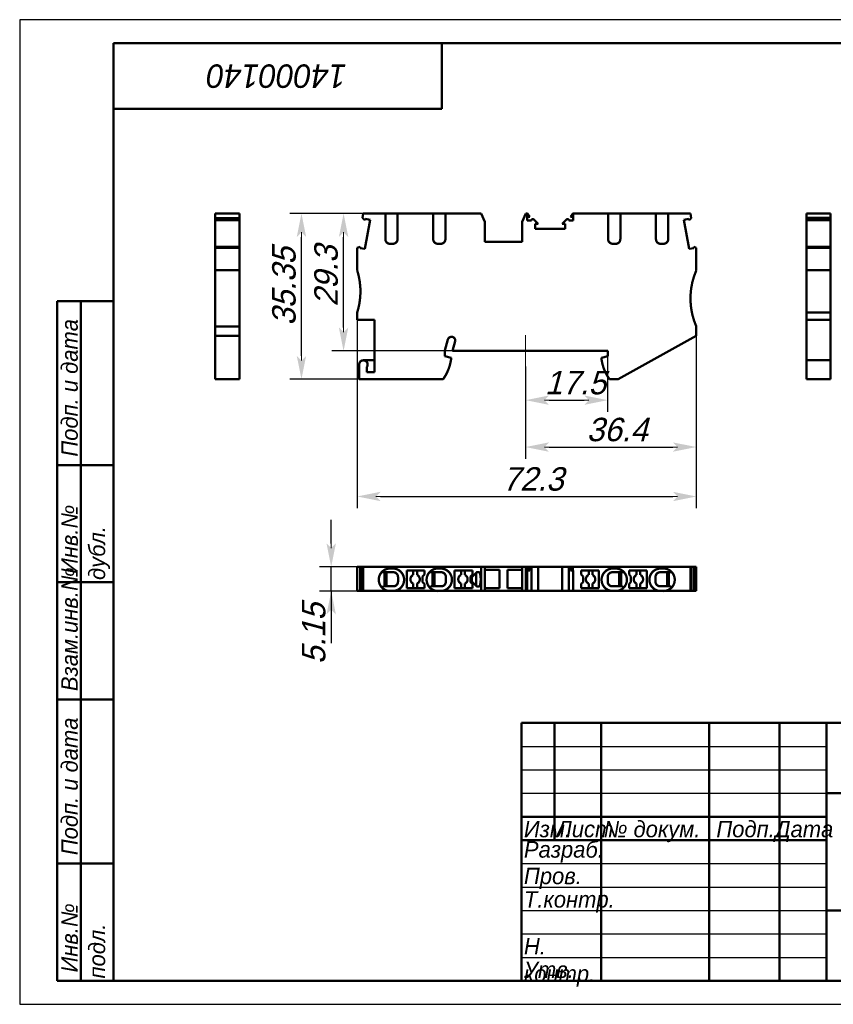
# Model space of a CAD drawing. Header units: millimetres. Extents: x 0 to 297, y 0 to 210.
# Tile 1 of 2: x 0 to 173, y 0 to 210. Entities that reach past the tile are written whole.
import ezdxf

# ---------------------------------------------------------------- set-up
doc = ezdxf.new("R2010")
doc.units = ezdxf.units.MM
doc.styles.add('TextStyle_1', font='T-FLEX Type A.TTF', dxfattribs={"oblique": 15, "height": 5})
doc.dimstyles.new('DIM_ST_1', dxfattribs={"dimtxt": 5, "dimasz": 5, "dimexe": 2.5, "dimexo": 0, "dimtad": 1, "dimrnd": 0.01, "dimdsep": 46, "dimtxsty": 'TextStyle_1', "dimblk": 'Arrow_3_C7_Status', "dimcen": 0.09, "dimclrd": 7, "dimclre": 7, "dimclrt": 7, "dimazin": 0, "dimtfac": 1, "dimtdec": 0, "dimtmove": 0, "dimatfit": 0, "dimldrblk": 'NONE', "dimfxl": 1, "dimtvp": 1, "dimtolj": 1, "dimarcsym": 0})
doc.dimstyles.new('DIM_ST_2', dxfattribs={"dimtxt": 5, "dimasz": 5, "dimexe": 2.5, "dimexo": 0, "dimtad": 1, "dimrnd": 0.01, "dimdsep": 46, "dimtxsty": 'TextStyle_1', "dimblk": 'Arrow_3_C7_Status', "dimcen": 0.09, "dimclrd": 7, "dimclre": 7, "dimclrt": 7, "dimazin": 0, "dimtfac": 1, "dimtdec": 0, "dimtmove": 0, "dimatfit": 0, "dimldrblk": 'NONE', "dimfxl": 1, "dimtvp": 1, "dimtolj": 1, "dimarcsym": 0})

# ---------------------------------------------------------------- blocks, each defined once
blk = doc.blocks.new('Arrow_3_C7_Status')
at = {"color": 7, "lineweight": 0, "flags": 128}
blk.add_lwpolyline([(-1, 0), (-0.8, 0)], dxfattribs=at)
at = {"color": 7}
blk.add_solid([(-1, -0.2), (0, 0), (-0.8, 0), (-1, 0.2)], dxfattribs=at)
blk = doc.blocks.new('*D5')
at = {"color": 7, "lineweight": -2}
for p, q in [((71.95, 145.95), (71.95, 105.81)), ((144.25, 142.55), (144.25, 105.81)), ((76.95, 108.31), (139.25, 108.31))]:
    blk.add_line(p, q, dxfattribs=at)
at = {"layer": 'Defpoints', "color": 0}
for p in [(71.95, 145.95), (144.25, 142.55), (144.25, 108.31)]:
    blk.add_point(p, dxfattribs=at)
at = {"color": 7, "lineweight": -2, "xscale": 5, "yscale": 5, "zscale": 5}
for p, rotation in [((71.95, 108.31), 180), ((144.25, 108.31), 360)]:
    blk.add_blockref('Arrow_3_C7_Status', p, dxfattribs=dict(at, rotation=rotation))
blk = doc.blocks.new('_None')
blk = doc.blocks.new('*D6')
at = {"color": 7, "lineweight": -2}
for p, q in [((144.25, 142.55), (144.25, 116.35)), ((107.85, 136.02), (107.85, 116.35)), ((112.85, 118.85), (139.25, 118.85))]:
    blk.add_line(p, q, dxfattribs=at)
at = {"layer": 'Defpoints', "color": 0}
for p in [(144.25, 142.55), (107.85, 136.02), (144.25, 118.85)]:
    blk.add_point(p, dxfattribs=at)
at = {"color": 7, "lineweight": -2, "xscale": 5, "yscale": 5, "zscale": 5}
for p, rotation in [((107.85, 118.85), 180), ((144.25, 118.85), 360)]:
    blk.add_blockref('Arrow_3_C7_Status', p, dxfattribs=dict(at, rotation=rotation))
blk = doc.blocks.new('*D7')
at = {"color": 7, "lineweight": -2}
for p, q in [((80.55, 168.65), (57.57, 168.65)), ((60.07, 138.3), (60.07, 163.65)), ((72.37, 133.3), (57.57, 133.3))]:
    blk.add_line(p, q, dxfattribs=at)
at = {"layer": 'Defpoints', "color": 0}
for p in [(60.07, 168.65), (80.55, 168.65), (72.37, 133.3)]:
    blk.add_point(p, dxfattribs=at)
at = {"color": 7, "lineweight": -2, "xscale": 5, "yscale": 5, "zscale": 5}
for p, rotation in [((60.07, 168.65), 90.00000000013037), ((60.07, 133.3), 270.0000000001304)]:
    blk.add_blockref('Arrow_3_C7_Status', p, dxfattribs=dict(at, rotation=rotation))
blk = doc.blocks.new('*D8')
at = {"color": 7, "lineweight": -2}
for p, q in [((125.35, 139.35), (125.35, 126.35)), ((107.85, 136.02), (107.85, 126.35)), ((112.85, 128.85), (120.35, 128.85))]:
    blk.add_line(p, q, dxfattribs=at)
at = {"layer": 'Defpoints', "color": 0}
for p in [(125.35, 139.35), (107.85, 136.02), (125.35, 128.85)]:
    blk.add_point(p, dxfattribs=at)
at = {"color": 7, "lineweight": -2, "xscale": 5, "yscale": 5, "zscale": 5, "rotation": 180}
blk.add_blockref('Arrow_3_C7_Status', (107.85, 128.85), dxfattribs=at)
at = {"color": 7, "lineweight": -2, "xscale": 5, "yscale": 5, "zscale": 5}
blk.add_blockref('Arrow_3_C7_Status', (125.35, 128.85), dxfattribs=at)
blk = doc.blocks.new('*D9')
at = {"color": 7, "lineweight": -2}
for p, q in [((90.75, 168.65), (66.55, 168.65)), ((69.05, 144.35), (69.05, 163.65)), ((92.24, 139.35), (66.55, 139.35))]:
    blk.add_line(p, q, dxfattribs=at)
at = {"layer": 'Defpoints', "color": 0}
for p in [(69.05, 168.65), (90.75, 168.65), (92.24, 139.35)]:
    blk.add_point(p, dxfattribs=at)
at = {"color": 7, "lineweight": -2, "xscale": 5, "yscale": 5, "zscale": 5}
for p, rotation in [((69.05, 168.65), 90), ((69.05, 139.35), 270)]:
    blk.add_blockref('Arrow_3_C7_Status', p, dxfattribs=dict(at, rotation=rotation))
blk = doc.blocks.new('*D10')
at = {"color": 7, "lineweight": -2}
for p, q in [((66.41, 98.3), (66.41, 103.3)), ((73.22, 93.3), (63.91, 93.3)), ((66.41, 88.15), (66.41, 93.3)), ((73.22, 88.15), (63.91, 88.15)), ((66.41, 88.15), (66.41, 77.01)), ((66.41, 83.15), (66.41, 78.15))]:
    blk.add_line(p, q, dxfattribs=at)
at = {"layer": 'Defpoints', "color": 0}
for p in [(66.41, 93.3), (73.22, 93.3), (73.22, 88.15)]:
    blk.add_point(p, dxfattribs=at)
at = {"color": 7, "lineweight": -2, "xscale": 5, "yscale": 5, "zscale": 5}
for p, rotation in [((66.41, 93.3), 270), ((66.41, 88.15), 90)]:
    blk.add_blockref('Arrow_3_C7_Status', p, dxfattribs=dict(at, rotation=rotation))
blk = doc.blocks.new('_FR1Страница_1')
at = {"color": 7, "lineweight": 25, "flags": 128}
for points in [[(0, 210), (0, 0)], [(297, 210), (0, 210)], [(107, 55), (172, 55)], [(107, 50), (172, 50)], [(107, 45), (172, 45)], [(107, 30), (172, 30)], [(107, 25), (172, 25)], [(107, 20), (172, 20)], [(107, 15), (172, 15)], [(107, 10), (172, 10)], [(0, 0), (297, 0)]]:
    blk.add_lwpolyline(points, dxfattribs=at)
at = {"color": 7, "lineweight": 50, "flags": 128}
for points in [[(20, 5), (20, 205)], [(20, 205), (292, 205)], [(90, 191), (90, 205)], [(20, 191), (90, 191)], [(8, 5), (8, 150)], [(8, 150), (20, 150)], [(13, 150), (13, 5)], [(8, 115), (20, 115)], [(8, 90), (20, 90)], [(20, 65), (8, 65)], [(107, 5), (107, 60)], [(107, 60), (292, 60)], [(114, 60), (114, 35)], [(124, 60), (124, 5)], [(147, 60), (147, 5)], [(162, 60), (162, 5)], [(172, 60), (172, 5)], [(172, 45), (292, 45)], [(107, 40), (172, 40)], [(107, 35), (172, 35)], [(8, 30), (20, 30)], [(172, 20), (292, 20)], [(20, 5), (8, 5)], [(292, 5), (20, 5)]]:
    blk.add_lwpolyline(points, dxfattribs=at)
at = {"color": 7}
for s, insert, char_height, width, attachment_point, rotation in [('\\pl0.5;{\\fT-FLEX Type A|b0|i1;\\l14000140 \\P}', (55, 198), 5, 72.5, 5, 180), ('\\pl0.5;{\\fT-FLEX Type A|b0|i1;\\l Подп. и дата\\P}', (8.875, 115), 3.5, 36.75, 1, 90), ('\\pl0.5;{\\fT-FLEX Type A|b0|i1;\\l\\P}', (16.5, 132.5), 3.5, 36.75, 5, 90), ('\\pl0.5;{\\fT-FLEX Type A|b0|i1;\\l Инв.№ дубл.\\P}', (8.875, 90), 3.5, 26.75, 1, 90), ('\\pl0.5;{\\fT-FLEX Type A|b0|i1;\\l\\P}', (16.5, 102.5), 3.5, 26.75, 5, 90), ('\\pl0.5;{\\fT-FLEX Type A|b0|i1;\\l Взам.инв.№\\P}', (8.875, 65), 3.5, 26.75, 1, 90), ('\\pl0.5;{\\fT-FLEX Type A|b0|i1;\\l\\P}', (16.5, 77.5), 3.5, 26.75, 5, 90), ('\\pl0.5;{\\fT-FLEX Type A|b0|i1;\\l Подп. и дата\\P}', (8.875, 30), 3.5, 36.75, 1, 90), ('\\pl0.5;{\\fT-FLEX Type A|b0|i1;\\l\\P}', (16.5, 47.5), 3.5, 36.75, 5, 90), ('\\pl0.5;{\\fT-FLEX Type A|b0|i1;\\l Инв.№ подл.\\P}', (8.875, 5), 3.5, 26.75, 1, 90), ('\\pl0.5;{\\fT-FLEX Type A|b0|i1;\\l\\H0.857143x;\\P}', (16.5, 17.5), 3.5, 26.75, 5, 90)]:
    blk.add_mtext(s, dxfattribs=dict(at, insert=insert, char_height=char_height, width=width, attachment_point=attachment_point, rotation=rotation))
at = {"color": 7, "char_height": 3.5}
for s, insert, width, attachment_point in [('{\\fT-FLEX Type A|b0|i1;\\l\\P}', (110.5, 59.125), 8.75, 2), ('{\\fT-FLEX Type A|b0|i1;\\l\\P}', (114, 59.125), 11.75, 1), ('{\\fT-FLEX Type A|b0|i1;\\l \\P}', (124, 59.125), 24.75, 1), ('{\\fT-FLEX Type A|b0|i1;\\l\\P}', (162, 59.125), 11.75, 1), ('{\\fT-FLEX Type A|b0|i1;\\l\\fT-FLEX Type A|b0|i0;\\P}', (110.5, 54.125), 8.75, 2), ('{\\fT-FLEX Type A|b0|i1;\\l\\P}', (114, 54.125), 11.75, 1), ('{\\fT-FLEX Type A|b0|i1;\\l \\P}', (124, 54.125), 24.75, 1), ('{\\fT-FLEX Type A|b0|i1;\\l\\P}', (162, 54.125), 11.75, 1), ('{\\fT-FLEX Type A|b0|i1;\\l\\P}', (110.5, 49.125), 8.75, 2), ('{\\fT-FLEX Type A|b0|i1;\\l\\P}', (114, 49.125), 11.75, 1), ('{\\fT-FLEX Type A|b0|i1;\\l \\P}', (124, 49.125), 24.75, 1), ('{\\fT-FLEX Type A|b0|i1;\\l\\P}', (162, 49.125), 11.75, 1), ('{\\fT-FLEX Type A|b0|i1;\\l \\P}', (110.5, 44.125), 8.75, 2), ('{\\fT-FLEX Type A|b0|i1;\\l\\P}', (114, 44.125), 11.75, 1), ('{\\fT-FLEX Type A|b0|i1;\\l \\P}', (124, 44.125), 24.75, 1), ('{\\fT-FLEX Type A|b0|i1;\\l\\P}', (162, 44.125), 11.75, 1), ('\\pl0.5;{\\fT-FLEX Type A|b0|i1;\\lИзм.\\H0.857143x;\\P}', (107, 39.125), 8.75, 1), ('\\pl0.5;{\\fT-FLEX Type A|b0|i1;\\lЛист\\fT-FLEX Type A|b0|i0;\\H0.857143x;\\P}', (114, 39.125), 11.75, 1), ('\\pl0.5;{\\fT-FLEX Type A|b0|i1;\\l№ докум.\\P}', (124, 39.125), 24.75, 1), ('\\pl0.5;{\\fT-FLEX Type A|b0|i1;\\lПодп.\\P}', (154.5, 39.125), 16.75, 2), ('\\pl0.5;{\\fT-FLEX Type A|b0|i1;\\lДата\\fT-FLEX Type A|b0|i0;\\H0.857143x;\\P}', (167, 39.125), 11.75, 2), ('\\pl0.5;{\\fT-FLEX Type A|b0|i1;\\lРазраб.\\P}', (107, 32.5), 18.75, 4), ('\\pl0.5;{\\fT-FLEX Type A|b0|i1;\\l\\P}', (124, 34.125), 24.75, 1), ('\\pl0.5;{\\fT-FLEX Type A|b0|i1;\\l\\H0.857143x;\\P}', (162, 34.125), 11.75, 1), ('\\pl0.5;{\\fT-FLEX Type A|b0|i1;\\lПров.\\P}', (107, 29.125), 18.75, 1), ('\\pl0.5;{\\fT-FLEX Type A|b0|i1;\\l\\P}', (124, 29.125), 24.75, 1), ('\\pl0.5;{\\fT-FLEX Type A|b0|i1;\\l\\P}', (162, 29.125), 11.75, 1), ('\\pl0.5;{\\fT-FLEX Type A|b0|i1;\\lТ.контр.\\P}', (107, 24.125), 18.75, 1), ('\\pl0.5;{\\fT-FLEX Type A|b0|i1;\\l\\P}', (124, 24.125), 24.75, 1), ('\\pl0.5;{\\fT-FLEX Type A|b0|i1;\\l\\H0.857143x;\\P}', (162, 24.125), 11.75, 1), ('\\pl0.5;{\\fT-FLEX Type A|b0|i1;\\l\\P}', (107, 19.125), 18.75, 1), ('\\pl0.5;{\\fT-FLEX Type A|b0|i1;\\l\\P}', (124, 19.125), 24.75, 1), ('\\pl0.5;{\\fT-FLEX Type A|b0|i1;\\l\\P}', (162, 19.125), 11.75, 1), ('\\pl0.5;{\\fT-FLEX Type A|b0|i1;\\lН. контр.\\P}', (107, 14.125), 18.75, 1), ('\\pl0.5;{\\fT-FLEX Type A|b0|i1;\\l\\P}', (124, 14.125), 24.75, 1), ('\\pl0.5;{\\fT-FLEX Type A|b0|i1;\\l\\H0.857143x;\\P}', (162, 14.125), 11.75, 1), ('\\pl0.5;{\\fT-FLEX Type A|b0|i1;\\lУтв.\\P}', (107, 9.125), 18.75, 1), ('\\pl0.5;{\\fT-FLEX Type A|b0|i1;\\l\\P}', (124, 9.125), 24.75, 1), ('\\pl0.5;{\\fT-FLEX Type A|b0|i1;\\l\\H0.857143x;\\P}', (162, 9.125), 11.75, 1)]:
    blk.add_mtext(s, dxfattribs=dict(at, insert=insert, width=width, attachment_point=attachment_point))
blk = doc.blocks.new('Страница_1')
at = {"color": 7, "lineweight": 50, "flags": 128}
for points in [[(46.853, 168.651), (41.703, 168.651)], [(41.703, 168.651), (41.703, 167.649)], [(46.853, 168.651), (46.853, 167.649)], [(73.216, 168.651), (73.052, 167.719)], [(73.216, 168.651), (77.952, 168.651)], [(77.952, 168.651), (77.952, 168.651)], [(77.952, 168.651), (77.952, 163.201)], [(77.952, 163.201), (77.952, 168.651)], [(77.98, 168.651), (78.952, 168.651)], [(78.952, 168.651), (79.552, 168.651)], [(79.552, 168.651), (80.524, 168.651)], [(80.552, 168.651), (80.552, 163.201)], [(80.552, 168.651), (80.552, 168.651)], [(80.552, 168.651), (88.152, 168.651)], [(80.552, 168.651), (80.552, 163.201)], [(88.152, 168.651), (88.152, 168.651)], [(88.152, 168.651), (88.152, 163.201)], [(88.152, 163.201), (88.152, 168.651)], [(88.18, 168.651), (89.152, 168.651)], [(89.152, 168.651), (89.752, 168.651)], [(89.752, 168.651), (90.724, 168.651)], [(90.752, 168.651), (90.752, 163.201)], [(90.752, 168.651), (90.752, 168.651)], [(90.752, 168.651), (98.412, 168.651)], [(90.752, 168.651), (90.752, 163.201)], [(99.152, 166.901), (98.412, 168.651)], [(107.891, 168.651), (107.152, 166.901)], [(108.202, 168.651), (107.891, 168.651)], [(108.268, 168.651), (108.202, 168.651)], [(108.202, 168.651), (108.202, 167.151)], [(108.758, 167.951), (108.268, 168.651)], [(117.935, 168.651), (117.445, 167.951)], [(118.002, 168.651), (117.935, 168.651)], [(125.452, 168.651), (118.002, 168.651)], [(118.002, 168.651), (118.002, 167.151)], [(125.452, 168.651), (125.452, 163.201)], [(125.452, 168.651), (125.452, 168.651)], [(125.452, 168.651), (125.452, 163.201)], [(126.452, 168.651), (125.48, 168.651)], [(127.052, 168.651), (126.452, 168.651)], [(128.024, 168.651), (127.052, 168.651)], [(128.052, 168.651), (128.052, 168.651)], [(128.052, 168.651), (128.052, 163.201)], [(135.652, 168.651), (128.052, 168.651)], [(128.052, 163.201), (128.052, 168.651)], [(135.652, 168.651), (135.652, 168.651)], [(135.652, 168.651), (135.652, 163.201)], [(135.652, 168.651), (135.652, 163.201)], [(136.652, 168.651), (135.68, 168.651)], [(137.252, 168.651), (136.652, 168.651)], [(138.224, 168.651), (137.252, 168.651)], [(138.252, 168.651), (138.252, 168.651)], [(138.252, 168.651), (142.994, 168.651)], [(138.252, 168.651), (138.252, 163.201)], [(138.252, 163.201), (138.252, 168.651)], [(142.994, 168.651), (143.171, 167.649)], [(167.722, 168.651), (167.722, 167.719)], [(167.722, 168.651), (172.872, 168.651)], [(172.872, 168.651), (172.872, 167.719)], [(46.853, 167.649), (41.703, 167.649)], [(41.703, 167.649), (41.703, 167.256)], [(46.853, 167.256), (41.703, 167.256)], [(41.703, 161.567), (41.703, 167.252)], [(46.853, 167.649), (46.853, 167.256)], [(46.853, 161.567), (46.853, 167.252)], [(73.602, 167.257), (73.052, 167.719)], [(73.602, 167.257), (73.649, 167.525)], [(73.605, 161.11), (74.703, 167.339)], [(74.703, 167.339), (73.649, 167.525)], [(99.152, 166.901), (99.152, 163.601)], [(107.152, 163.601), (107.152, 166.901)], [(108.202, 167.951), (108.758, 167.951)], [(108.202, 167.151), (109.111, 167.151)], [(110.536, 166.451), (109.624, 167.364)], [(110.536, 166.451), (109.927, 166.451)], [(109.927, 166.451), (109.927, 165.401)], [(115.668, 166.451), (116.58, 167.364)], [(115.668, 166.451), (116.277, 166.451)], [(116.277, 165.401), (116.277, 166.451)], [(117.092, 167.151), (118.002, 167.151)], [(117.445, 167.951), (118.002, 167.951)], [(141.601, 167.338), (142.654, 167.524)], [(142.699, 161.109), (141.601, 167.338)], [(142.702, 167.256), (142.654, 167.524)], [(143.171, 167.649), (142.702, 167.256)], [(167.722, 167.719), (172.872, 167.719)], [(167.722, 167.257), (167.722, 167.719)], [(167.722, 167.257), (172.872, 167.257)], [(167.722, 161.568), (167.722, 167.253)], [(172.872, 167.257), (172.872, 167.719)], [(172.872, 161.568), (172.872, 167.253)], [(116.277, 165.401), (109.927, 165.401)], [(78.952, 162.201), (79.552, 162.201)], [(89.152, 162.201), (89.752, 162.201)], [(99.152, 163.601), (99.152, 162.601)], [(107.152, 162.601), (99.152, 162.601)], [(107.152, 162.601), (107.152, 163.601)], [(126.452, 162.201), (127.052, 162.201)], [(127.052, 162.201), (126.452, 162.201)], [(137.252, 162.201), (136.652, 162.201)], [(136.652, 162.201), (137.252, 162.201)], [(41.703, 161.364), (41.703, 161.563)], [(46.853, 161.563), (41.703, 161.563)], [(46.853, 161.364), (41.703, 161.364)], [(41.703, 156.551), (41.703, 161.364)], [(46.853, 161.364), (46.853, 161.563)], [(46.853, 156.551), (46.853, 161.364)], [(71.952, 161.329), (72.598, 161.564)], [(71.952, 161.329), (71.952, 156.551)], [(72.598, 161.564), (72.551, 161.296)], [(72.551, 161.296), (73.605, 161.11)], [(142.699, 161.109), (143.753, 161.295)], [(144.252, 161.364), (143.705, 161.563)], [(143.705, 161.563), (143.753, 161.295)], [(144.252, 156.551), (144.252, 161.364)], [(167.722, 161.564), (172.872, 161.564)], [(167.722, 161.329), (167.722, 161.564)], [(167.722, 161.329), (167.722, 156.551)], [(167.722, 161.329), (172.872, 161.329)], [(172.872, 161.329), (172.872, 161.564)], [(172.872, 161.329), (172.872, 156.551)], [(46.853, 156.551), (41.703, 156.551)], [(41.703, 144.551), (41.703, 156.551)], [(46.853, 144.551), (46.853, 156.551)], [(167.722, 156.551), (167.722, 150.223)], [(167.722, 156.551), (172.872, 156.551)], [(172.872, 156.551), (172.872, 150.223)], [(46.853, 153.369), (46.853, 153.524)], [(46.853, 152.938), (46.853, 152.971)], [(167.722, 150.223), (167.722, 147.551)], [(172.872, 150.223), (172.872, 147.551)], [(71.952, 145.951), (71.952, 147.551)], [(167.722, 145.951), (167.722, 147.551)], [(167.722, 147.551), (172.872, 147.551)], [(172.872, 145.951), (172.872, 147.551)], [(75.652, 145.951), (71.952, 145.951)], [(75.652, 134.851), (75.652, 145.951)], [(167.722, 145.951), (172.872, 145.951)], [(167.722, 137.351), (167.722, 145.951)], [(172.872, 137.359), (172.872, 145.951)], [(41.703, 142.551), (41.703, 144.551)], [(46.853, 144.551), (41.703, 144.551)], [(46.853, 142.551), (46.853, 144.551)], [(144.252, 142.551), (144.252, 144.551)], [(46.853, 142.551), (41.703, 142.551)], [(41.703, 142.551), (41.703, 133.301)], [(46.853, 142.551), (46.853, 133.301)], [(90.652, 139.41), (91.281, 141.759)], [(92.128, 142.351), (92.054, 142.351)], [(92.804, 141.47), (92.236, 139.351)], [(144.252, 142.551), (127.579, 133.301)], [(90.652, 139.41), (90.652, 138.251)], [(92.236, 139.351), (125.352, 139.351)], [(125.352, 138.251), (125.352, 139.351)], [(75.652, 137.351), (73.272, 137.351)], [(90.652, 138.251), (91.952, 137.903)], [(91.952, 137.903), (91.952, 137.451)], [(125.352, 138.251), (124.052, 137.903)], [(124.052, 137.451), (124.052, 137.903)], [(167.722, 137.351), (168.722, 137.351)], [(167.722, 137.351), (167.722, 136.451)], [(172.872, 137.351), (168.732, 137.351)], [(172.872, 136.451), (172.872, 137.351)], [(72.372, 136.451), (72.372, 133.301)], [(73.972, 135.886), (73.972, 134.851)], [(73.972, 134.851), (75.652, 134.851)], [(167.722, 136.451), (167.722, 133.301)], [(172.872, 136.451), (172.872, 133.301)], [(46.853, 133.301), (41.703, 133.301)], [(72.372, 133.301), (90.257, 133.301)], [(127.579, 133.301), (125.747, 133.301)], [(167.722, 133.301), (172.872, 133.301)], [(167.722, 133.301), (172.872, 133.301)], [(71.952, 93.301), (72.598, 93.301)], [(71.952, 93.301), (71.952, 88.151)], [(71.952, 93.301), (71.952, 88.151)], [(72.598, 93.301), (72.598, 88.151)], [(72.603, 93.301), (73.05, 93.301)], [(73.216, 93.301), (73.052, 93.301)], [(73.052, 93.301), (73.052, 88.151)], [(98.412, 93.301), (73.216, 93.301)], [(73.216, 93.301), (73.216, 88.151)], [(78.952, 92.951), (79.552, 92.951)], [(82.502, 92.551), (82.502, 88.751)], [(86.302, 92.551), (82.502, 92.551)], [(83.902, 91.568), (83.902, 92.551)], [(84.702, 92.551), (84.702, 91.568)], [(86.302, 91.651), (86.302, 92.551)], [(89.152, 92.951), (89.752, 92.951)], [(96.502, 92.551), (92.702, 92.551)], [(92.702, 92.551), (92.702, 88.751)], [(94.102, 91.568), (94.102, 92.551)], [(94.902, 92.551), (94.902, 91.568)], [(96.502, 91.651), (96.502, 92.551)], [(99.152, 93.301), (98.412, 93.301)], [(98.412, 88.151), (98.412, 93.301)], [(107.152, 93.301), (99.152, 93.301)], [(99.152, 93.301), (99.152, 88.151)], [(102.302, 92.651), (99.152, 92.651)], [(102.302, 88.726), (102.302, 92.651)], [(104.002, 92.651), (104.002, 88.726)], [(107.152, 92.651), (104.002, 92.651)], [(107.152, 93.301), (107.152, 88.151)], [(107.891, 93.301), (107.152, 93.301)], [(108.268, 93.301), (107.891, 93.301)], [(107.891, 93.301), (107.891, 88.151)], [(108.268, 92.501), (108.202, 92.501)], [(108.202, 92.501), (108.202, 88.151)], [(108.268, 93.301), (108.268, 92.501)], [(108.758, 93.301), (108.268, 93.301)], [(108.758, 92.501), (108.268, 92.501)], [(108.758, 93.301), (108.758, 92.501)], [(108.763, 93.301), (109.111, 93.301)], [(109.111, 93.301), (109.111, 88.151)], [(109.624, 93.301), (109.111, 93.301)], [(110.536, 93.301), (109.624, 93.301)], [(110.536, 93.301), (110.536, 88.151)], [(115.664, 93.301), (110.54, 93.301)], [(115.668, 93.301), (116.58, 93.301)], [(115.668, 93.301), (115.668, 88.151)], [(116.58, 93.301), (117.092, 93.301)], [(117.092, 93.301), (117.092, 88.151)], [(117.092, 93.301), (117.441, 93.301)], [(117.445, 93.301), (117.445, 92.501)], [(117.935, 93.301), (117.445, 93.301)], [(117.935, 92.501), (117.445, 92.501)], [(117.935, 93.301), (142.994, 93.301)], [(117.935, 93.301), (117.935, 92.501)], [(118.002, 92.501), (117.935, 92.501)], [(118.002, 92.501), (118.002, 88.151)], [(119.702, 91.651), (119.702, 92.551)], [(119.702, 92.551), (123.502, 92.551)], [(121.302, 92.551), (121.302, 91.568)], [(122.102, 91.568), (122.102, 92.551)], [(123.502, 92.551), (123.502, 88.751)], [(127.052, 92.951), (126.452, 92.951)], [(129.902, 92.551), (133.702, 92.551)], [(129.902, 91.651), (129.902, 92.551)], [(131.502, 92.551), (131.502, 91.568)], [(132.302, 91.568), (132.302, 92.551)], [(133.702, 92.551), (133.702, 88.751)], [(137.252, 92.951), (136.652, 92.951)], [(142.994, 93.301), (143.171, 93.301)], [(142.994, 93.301), (142.994, 88.151)], [(143.171, 93.301), (143.171, 88.151)], [(143.175, 93.301), (143.701, 93.301)], [(143.705, 93.301), (143.705, 88.151)], [(144.252, 93.301), (143.705, 93.301)], [(144.252, 93.301), (144.252, 88.151)], [(77.255, 92.249), (77.352, 92.151)], [(77.352, 92.151), (79.552, 92.151)], [(77.802, 92.151), (77.802, 89.151)], [(77.952, 92.151), (77.952, 89.151)], [(78.202, 92.151), (78.202, 89.151)], [(79.652, 92.151), (79.552, 92.151)], [(80.652, 91.151), (80.652, 90.151)], [(85.902, 91.251), (86.302, 91.651)], [(85.902, 90.051), (85.902, 91.251)], [(87.455, 92.249), (87.552, 92.151)], [(87.552, 92.151), (89.752, 92.151)], [(88.002, 92.151), (88.002, 89.151)], [(88.152, 92.151), (88.152, 89.151)], [(88.402, 92.151), (88.402, 89.151)], [(89.852, 92.151), (89.752, 92.151)], [(90.852, 91.151), (90.852, 90.151)], [(96.102, 91.251), (96.502, 91.651)], [(96.102, 90.051), (96.102, 91.251)], [(97.348, 92.055), (96.402, 91.109)], [(96.402, 90.194), (96.402, 91.109)], [(97.332, 92.039), (97.332, 89.264)], [(98.304, 90.651), (98.2, 91.749)], [(98.2, 89.554), (98.304, 90.651)], [(120.102, 91.251), (119.702, 91.651)], [(120.102, 90.051), (120.102, 91.251)], [(125.352, 91.151), (125.352, 90.151)], [(126.352, 92.151), (126.452, 92.151)], [(128.652, 92.151), (126.452, 92.151)], [(127.802, 92.151), (127.802, 89.151)], [(128.052, 92.151), (128.052, 89.151)], [(128.202, 92.151), (128.202, 89.151)], [(128.749, 92.249), (128.652, 92.151)], [(130.302, 91.251), (129.902, 91.651)], [(130.302, 90.051), (130.302, 91.251)], [(135.552, 91.151), (135.552, 90.151)], [(136.552, 92.151), (136.652, 92.151)], [(138.852, 92.151), (136.652, 92.151)], [(138.002, 92.151), (138.002, 89.151)], [(138.252, 92.151), (138.252, 89.151)], [(138.402, 92.151), (138.402, 89.151)], [(138.949, 92.249), (138.852, 92.151)], [(77.552, 89.151), (77.255, 88.854)], [(77.552, 89.151), (79.552, 89.151)], [(77.952, 88.151), (77.952, 88.37)], [(79.652, 89.151), (79.552, 89.151)], [(80.552, 88.37), (80.552, 88.151)], [(82.502, 88.751), (86.302, 88.751)], [(83.902, 88.751), (83.902, 89.735)], [(84.702, 89.735), (84.702, 88.751)], [(86.302, 89.651), (85.902, 90.051)], [(86.302, 88.751), (86.302, 89.651)], [(87.752, 89.151), (87.455, 88.854)], [(87.752, 89.151), (89.752, 89.151)], [(88.152, 88.151), (88.152, 88.37)], [(89.852, 89.151), (89.752, 89.151)], [(90.752, 88.37), (90.752, 88.151)], [(92.702, 88.751), (96.502, 88.751)], [(94.102, 88.751), (94.102, 89.735)], [(94.902, 89.735), (94.902, 88.751)], [(96.502, 89.651), (96.102, 90.051)], [(97.348, 89.248), (96.402, 90.194)], [(96.502, 88.751), (96.502, 89.651)], [(99.152, 88.726), (102.302, 88.726)], [(104.002, 88.726), (107.152, 88.726)], [(119.702, 89.651), (120.102, 90.051)], [(119.702, 88.751), (119.702, 89.651)], [(123.502, 88.751), (119.702, 88.751)], [(121.302, 89.735), (121.302, 88.751)], [(122.102, 88.751), (122.102, 89.735)], [(125.452, 88.37), (125.452, 88.151)], [(126.352, 89.151), (126.452, 89.151)], [(128.452, 89.151), (126.452, 89.151)], [(128.052, 88.151), (128.052, 88.37)], [(128.452, 89.151), (128.749, 88.854)], [(129.902, 89.651), (130.302, 90.051)], [(129.902, 88.751), (129.902, 89.651)], [(133.702, 88.751), (129.902, 88.751)], [(131.502, 89.735), (131.502, 88.751)], [(132.302, 88.751), (132.302, 89.735)], [(135.652, 88.37), (135.652, 88.151)], [(136.552, 89.151), (136.652, 89.151)], [(138.652, 89.151), (136.652, 89.151)], [(138.252, 88.151), (138.252, 88.37)], [(138.652, 89.151), (138.949, 88.854)], [(71.952, 88.151), (72.598, 88.151)], [(72.603, 88.151), (73.05, 88.151)], [(73.216, 88.151), (73.052, 88.151)], [(73.216, 88.151), (77.952, 88.151)], [(77.952, 88.151), (78.952, 88.151)], [(78.952, 88.151), (79.552, 88.151)], [(80.552, 88.151), (79.552, 88.151)], [(80.552, 88.151), (88.152, 88.151)], [(88.152, 88.151), (89.152, 88.151)], [(89.152, 88.151), (89.752, 88.151)], [(90.752, 88.151), (89.752, 88.151)], [(90.752, 88.151), (98.412, 88.151)], [(99.152, 88.151), (98.412, 88.151)], [(107.152, 88.151), (99.152, 88.151)], [(107.891, 88.151), (107.152, 88.151)], [(108.202, 88.151), (107.891, 88.151)], [(108.202, 88.151), (109.111, 88.151)], [(109.624, 88.151), (109.111, 88.151)], [(110.536, 88.151), (109.624, 88.151)], [(115.664, 88.151), (110.54, 88.151)], [(115.668, 88.151), (116.58, 88.151)], [(116.58, 88.151), (117.092, 88.151)], [(117.092, 88.151), (118.002, 88.151)], [(125.452, 88.151), (118.002, 88.151)], [(125.452, 88.151), (126.452, 88.151)], [(127.052, 88.151), (126.452, 88.151)], [(128.052, 88.151), (127.052, 88.151)], [(135.652, 88.151), (128.052, 88.151)], [(135.652, 88.151), (136.652, 88.151)], [(137.252, 88.151), (136.652, 88.151)], [(138.252, 88.151), (137.252, 88.151)], [(138.252, 88.151), (142.994, 88.151)], [(142.994, 88.151), (143.171, 88.151)], [(143.175, 88.151), (143.701, 88.151)], [(144.252, 88.151), (143.705, 88.151)]]:
    blk.add_lwpolyline(points, dxfattribs=at)
at = {"color": 7, "linetype": 'Continuous', "lineweight": 50, "const_width": 0.5}
for points in [[(109.624, 167.364, 0.6681786), (109.111, 167.151, 0.6681786)], [(117.092, 167.151, 0.6681786), (116.58, 167.364, 0.6681786)], [(77.952, 163.201, 0.4142136), (78.952, 162.201, 0.4142136)], [(79.552, 162.201, 0.4142136), (80.552, 163.201, 0.4142136)], [(88.152, 163.201, 0.4142136), (89.152, 162.201, 0.4142136)], [(89.752, 162.201, 0.4142136), (90.752, 163.201, 0.4142136)], [(125.452, 163.201, 0.4142136), (126.452, 162.201, 0.4142136)], [(127.052, 162.201, 0.4142136), (128.052, 163.201, 0.4142136)], [(135.652, 163.201, 0.4142136), (136.652, 162.201, 0.4142136)], [(137.252, 162.201, 0.4142136), (138.252, 163.201, 0.4142136)], [(72.531, 150.223, 0.1071234), (71.952, 156.551, 0.1071234)], [(144.252, 156.551, 0.2087122), (144.252, 144.551, 0.2087122)], [(71.952, 147.551, 0.0456616), (72.531, 150.223, 0.0456616)], [(92.054, 142.351, 0.339454), (91.281, 141.759, 0.339454)], [(92.804, 141.47, 0.4931454), (92.128, 142.351, 0.4931454)], [(74.172, 136.451, 1), (72.372, 136.451, 1)], [(73.972, 135.886, 0.1715729), (74.172, 136.451, 0.1715729)], [(90.257, 133.301, 0.1196559), (91.952, 137.451, 0.1196559)], [(124.052, 137.451, 0.1196559), (125.747, 133.301, 0.1196559)], [(78.952, 92.951, 0.4142136), (76.552, 90.551, 0.4142136)], [(80.552, 88.37, 0.8052835), (79.552, 92.951, 0.8052835)], [(80.652, 91.151, 0.4142136), (79.652, 92.151, 0.4142136)], [(89.152, 92.951, 0.4142136), (86.752, 90.551, 0.4142136)], [(90.752, 88.37, 0.8052835), (89.752, 92.951, 0.8052835)], [(90.852, 91.151, 0.4142136), (89.852, 92.151, 0.4142136)], [(98.019, 92.088, 0.3858309), (97.348, 92.055, 0.3858309)], [(126.452, 92.951, 0.8052835), (125.452, 88.37, 0.8052835)], [(126.352, 92.151, 0.4142147), (125.352, 91.151, 0.4142147)], [(129.452, 90.551, 0.4142132), (127.052, 92.951, 0.4142132)], [(136.652, 92.951, 0.8052835), (135.652, 88.37, 0.8052835)], [(136.552, 92.151, 0.4142147), (135.552, 91.151, 0.4142147)], [(139.652, 90.551, 0.4142132), (137.252, 92.951, 0.4142132)], [(76.552, 90.551, 0.2932528), (77.952, 88.37, 0.2932528)], [(79.652, 89.151, 0.4142152), (80.652, 90.151, 0.4142152)], [(83.902, 91.568, 0.2982166), (83.302, 90.651, 0.2982166)], [(83.302, 90.651, 0.2982166), (83.902, 89.735, 0.2982166)], [(84.702, 89.735, 0.6546537), (84.702, 91.568, 0.6546537)], [(86.752, 90.551, 0.2932528), (88.152, 88.37, 0.2932528)], [(89.852, 89.151, 0.4142152), (90.852, 90.151, 0.4142152)], [(94.102, 91.568, 0.2982166), (93.502, 90.651, 0.2982166)], [(93.502, 90.651, 0.2982166), (94.102, 89.735, 0.2982166)], [(94.902, 89.735, 0.6546537), (94.902, 91.568, 0.6546537)], [(98.2, 91.749, 0.1996678), (98.019, 92.088, 0.1996678)], [(121.302, 91.568, 0.6546537), (121.302, 89.735, 0.6546537)], [(122.702, 90.651, 0.2982166), (122.102, 91.568, 0.2982166)], [(122.102, 89.735, 0.2982166), (122.702, 90.651, 0.2982166)], [(125.352, 90.151, 0.4142136), (126.352, 89.151, 0.4142136)], [(128.052, 88.37, 0.2932528), (129.452, 90.551, 0.2932528)], [(131.502, 91.568, 0.6546537), (131.502, 89.735, 0.6546537)], [(132.902, 90.651, 0.2982166), (132.302, 91.568, 0.2982166)], [(132.302, 89.735, 0.2982166), (132.902, 90.651, 0.2982166)], [(135.552, 90.151, 0.4142136), (136.552, 89.151, 0.4142136)], [(138.252, 88.37, 0.2932528), (139.652, 90.551, 0.2932528)], [(77.952, 88.37, 0.1078339), (78.952, 88.151, 0.1078339)], [(79.552, 88.151, 0.1078592), (80.552, 88.37, 0.1078592)], [(88.152, 88.37, 0.1078339), (89.152, 88.151, 0.1078339)], [(89.752, 88.151, 0.1078592), (90.752, 88.37, 0.1078592)], [(97.348, 89.248, 0.6343725), (98.2, 89.554, 0.6343725)], [(125.452, 88.37, 0.1078339), (126.452, 88.151, 0.1078339)], [(127.052, 88.151, 0.1078592), (128.052, 88.37, 0.1078592)], [(135.652, 88.37, 0.1078339), (136.652, 88.151, 0.1078339)], [(137.252, 88.151, 0.1078592), (138.252, 88.37, 0.1078592)]]:
    blk.add_lwpolyline(points, format="xyb", dxfattribs=at)
at = {"color": 7, "lineweight": 18, "flags": 128}
blk.add_lwpolyline([(107.852, 142.706), (107.852, 136.016)], dxfattribs=at)
blk.add_lwpolyline([(107.852, 142.706), (107.852, 136.016)], dxfattribs=at)
blk.add_blockref('_FR1Страница_1', (0, 0))
at = {"color": 7, "style": 'TextStyle_1', "oblique": 15}
for s, p in [('35.35', (58.822, 144.721)), ('29.3', (67.802, 148.821)), ('5.15', (65.162, 72.547))]:
    blk.add_text(s, height=5, rotation=90, dxfattribs=at).set_placement(p)
for s, p in [('17.5', (111.957, 130.096)), ('36.4', (120.872, 120.096)), ('72.3', (102.922, 109.556))]:
    blk.add_text(s, height=5, dxfattribs=at).set_placement(p)
for base, p1, p2, picture, middle in [((60.072, 168.651), (72.372, 133.301), (80.552, 168.651), '*D7', (60.072, 150.976)), ((69.052, 168.651), (92.236, 139.351), (90.752, 168.651), '*D9', (69.052, 154.001)), ((66.412, 93.301), (73.216, 88.151), (73.216, 93.301), '*D10', (66.412, 77.014))]:
    dim = blk.add_linear_dim(base=base, p1=p1, p2=p2, angle=90, text=' ', dimstyle='DIM_ST_1')
    dim.commit()
    dim.dimension.update_dxf_attribs({"geometry": picture, "text_midpoint": middle, "dimtype": 160})
for base, p1, p2, dimstyle, picture, middle in [((144.252, 108.306), (71.952, 145.951), (144.252, 142.551), 'DIM_ST_1', '*D5', (108.102, 108.306)), ((144.252, 118.846), (107.852, 136.016), (144.252, 142.551), 'DIM_ST_1', '*D6', (126.052, 118.846)), ((125.352, 128.846), (107.852, 136.016), (125.352, 139.351), 'DIM_ST_2', '*D8', (116.602, 128.846))]:
    dim = blk.add_linear_dim(base=base, p1=p1, p2=p2, text=' ', dimstyle=dimstyle)
    dim.commit()
    dim.dimension.update_dxf_attribs({"geometry": picture, "text_midpoint": middle, "dimtype": 160})

msp = doc.modelspace()

# ---------------------------------------------------------------- block references
msp.add_blockref('Страница_1', (0, 0))

doc.saveas('drawing.dxf')
